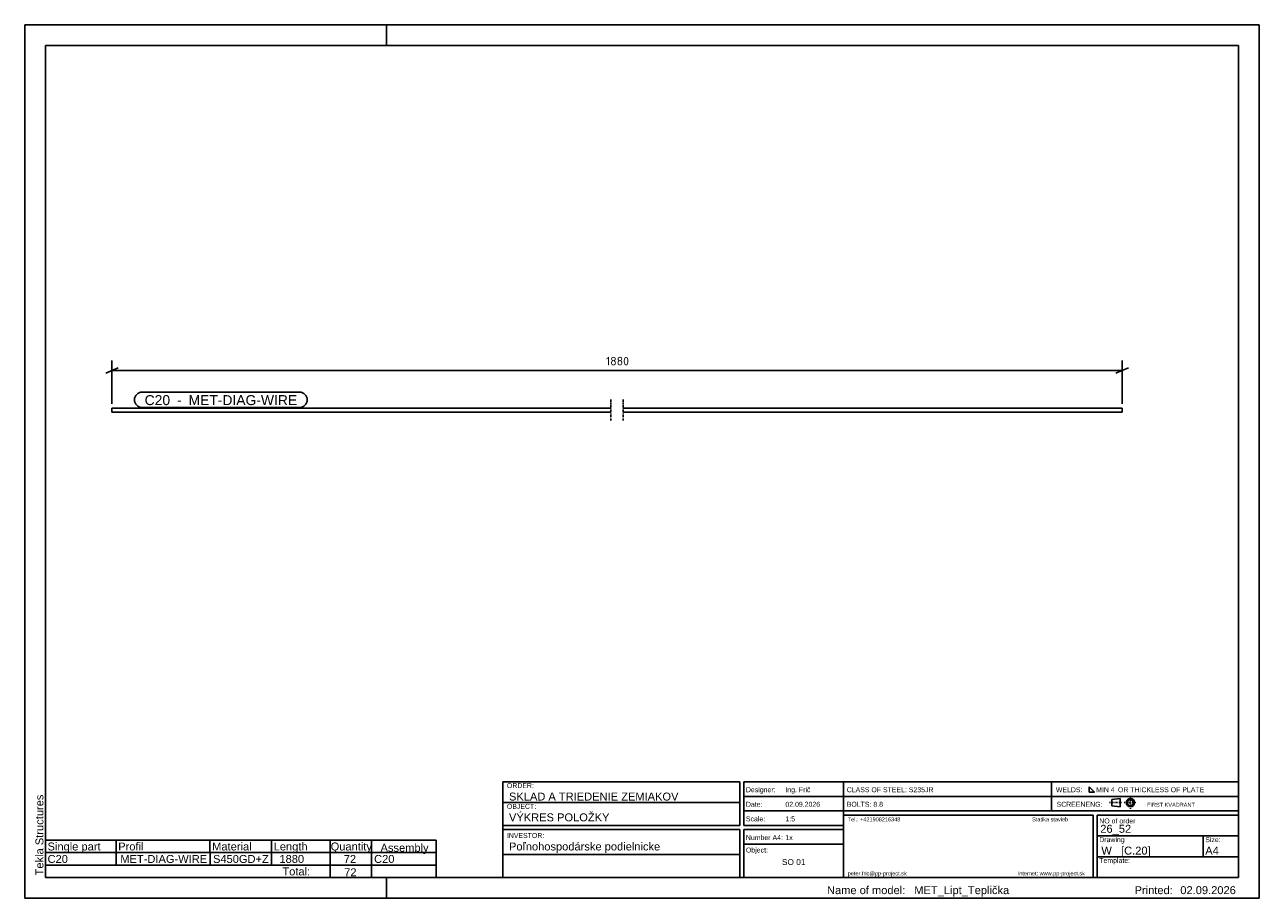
# Model space of a CAD drawing. Header units: millimetres. Extents: x 0 to 1485, y 0 to 1050.
import ezdxf

# ---------------------------------------------------------------- set-up
doc = ezdxf.new("R2010")
doc.units = ezdxf.units.MM
doc.linetypes.add('DXK_LINE_DOT1', pattern=[1.8814, 0.9407, -0.9407])
doc.linetypes.add('DXK_LINE_DOT3', pattern=[5.9187, 2.979, -0.9799, 0.9799, -0.9799])
doc.styles.add('Arial', font='ARIAL.TTF', dxfattribs={"height": 0.2})
doc.styles.add('ISOCPEUR', font='ISOCPEUR.TTF', dxfattribs={"height": 0.2})

# ---------------------------------------------------------------- blocks, each defined once
blk = doc.blocks.new('Unknown-1861842-1309')
at = {"color": 7, "linetype": 'Continuous'}
for p, q in [((1485, 1050), (0, 1050)), ((0, 1050), (0, 0)), ((435, 1025), (435, 1050)), ((1485, 0), (1485, 1050)), ((1460, 1025), (25, 1025)), ((25, 1025), (25, 25)), ((1460, 25), (1460, 1025)), ((25, 25), (1460, 25)), ((435, 0), (435, 25)), ((0, 0), (1485, 0))]:
    blk.add_line(p, q, dxfattribs=at)
at = {"color": 174, "linetype": 'Continuous', "style": 'Arial'}
blk.add_text('Tekla Structures', height=9.551, rotation=90, dxfattribs=at).set_placement((22.5, 27.5))
blk = doc.blocks.new('Part-1861842-1252 - 1217')
at = {"color": 7, "linetype": 'DXK_LINE_DOT3'}
for p, q in [((705, 599.4), (705, 574.3)), ((720, 599.4), (720, 574.3))]:
    blk.add_line(p, q, dxfattribs=at)
at = {"color": 3, "linetype": 'Continuous'}
for p, q in [((105, 589.3), (705, 589.3)), ((105, 589.3), (105, 584.3)), ((105, 584.3), (705, 584.3)), ((720, 589.3), (1320, 589.3)), ((720, 584.3), (1320, 584.3)), ((1320, 589.3), (1320, 588.6)), ((1320, 588.6), (1320, 585.1)), ((1320, 585.1), (1320, 584.3))]:
    blk.add_line(p, q, dxfattribs=at)
at = {"color": 1, "linetype": 'DXK_LINE_DOT1'}
for p, q in [((1320, 585.1), (1320, 586.8)), ((1320, 584.3), (1320, 585.1))]:
    blk.add_line(p, q, dxfattribs=at)
blk = doc.blocks.new('StraightDimension-1861842-1258 - 1217')
at = {"color": 5, "linetype": 'Continuous'}
for p, q in [((105, 594.3), (105, 646.5)), ((1320, 594.3), (1320, 646.5)), ((112.5, 637.4), (97.5, 631.3)), ((105, 634.3), (1320, 634.3)), ((1312.5, 631.3), (1327.5, 637.4))]:
    blk.add_line(p, q, dxfattribs=at)
at = {"color": 0}
blk.add_wipeout([(728.3, 638.1), (728.3, 654.9), (696.7, 654.9), (696.7, 638.1)], dxfattribs=at)
at = {"color": 5, "style": 'ISOCPEUR'}
blk.add_text('1880', height=10.31, dxfattribs=at).set_placement((699.1, 640.5))
blk = doc.blocks.new('Unknown-1861842-1333')
at = {"color": 174, "style": 'Arial'}
for s, p in [('Tel.: +421908216348', (990, 92.5)), ('Statika stavieb', (1211.73, 92.5)), ('peter.fric@pp-project.sk', (990, 27.5)), ('Internet: www.pp-project.sk', (1194.445, 27.5))]:
    blk.add_text(s, height=4.77539, dxfattribs=at).set_placement(p)
blk = doc.blocks.new('Unknown-1861842-1329')
at = {"color": 174, "linetype": 'Continuous'}
for p, q in [((985, 25), (985, 140)), ((985, 140), (1460, 140)), ((1460, 25), (1460, 140)), ((985, 122.5), (1460, 122.5)), ((985, 105), (1460, 105)), ((985, 100), (1285, 100)), ((1285, 100), (1285, 25)), ((1290, 100), (1290, 25)), ((1290, 100), (1460, 100)), ((1290, 75), (1460, 75)), ((1290, 50), (1460, 50)), ((985, 25), (1460, 25))]:
    blk.add_line(p, q, dxfattribs=at)
at = {"color": 174, "linetype": 'Continuous', "style": 'Arial'}
for s, height, p in [('NO of order', 5.9692, (1292.5, 90)), ('Template:', 5.969, (1292.5, 42.5))]:
    blk.add_text(s, height=height, dxfattribs=at).set_placement(p)
at = {"color": 1, "style": 'Arial'}
blk.add_text('26_52', height=9.551, dxfattribs=at).set_placement((1293.75, 78.75))
at = {"color": 174, "style": 'Arial'}
blk.add_text('Drawing', height=5.969, dxfattribs=at).set_placement((1292.5, 67.5))
at = {"color": 1, "linetype": 'Continuous', "style": 'Arial'}
blk.add_text('W   [C.20]', height=9.551, dxfattribs=at).set_placement((1295, 52.5))
blk = doc.blocks.new('Unknown-1861842-1330')
at = {"color": 174, "linetype": 'Continuous'}
for p, q in [((1235, 140), (1235, 105)), ((1280.3, 133.8), (1280.3, 127.6)), ((1286.6, 127.6), (1280.3, 133.8)), ((1280.3, 127.6), (1286.6, 127.6))]:
    blk.add_line(p, q, dxfattribs=at)
at = {"color": 7, "linetype": 'Continuous'}
for p, q in [((1307.6, 118.7), (1317.5, 120)), ((1317.5, 120), (1317.5, 110)), ((1307.6, 111.2), (1307.6, 118.7)), ((1307.6, 111.2), (1317.5, 110))]:
    blk.add_line(p, q, dxfattribs=at)
at = {"color": 7, "linetype": 'DXK_LINE_DOT1'}
for p, q in [((1330, 107.5), (1330, 122.5)), ((1305, 115), (1320, 115)), ((1322.5, 115), (1337.5, 115))]:
    blk.add_line(p, q, dxfattribs=at)
at = {"color": 7, "linetype": 'Continuous'}
for radius in [5, 3.75]:
    blk.add_circle((1330, 115), radius, dxfattribs=at)
at = {"color": 174, "style": 'Arial'}
for s, height, p in [('CLASS OF STEEL: S235JR', 5.969, (988.8, 127.5)), ('WELDS:', 5.97, (1240.3, 127.5)), ('MIN 4', 5.97, (1288.8, 127.5)), ('OR THICKLESS OF PLATE', 5.969, (1315, 127.5)), ('BOLTS: 8.8 ', 5.969, (988.8, 110)), ('SCREENENG:', 5.97, (1241.2, 110))]:
    blk.add_text(s, height=height, dxfattribs=at).set_placement(p)
at = {"color": 174, "linetype": 'Continuous', "style": 'Arial'}
blk.add_text('FIRST KVADRANT', height=4.775, dxfattribs=at).set_placement((1350, 110))
blk = doc.blocks.new('Unknown-1861842-1331')
at = {"color": 174, "linetype": 'Continuous'}
for p, q in [((575, 140), (860, 140)), ((575, 140), (575, 25)), ((860, 87.5), (860, 140)), ((865, 140), (985, 140)), ((865, 140), (865, 87.5)), ((985, 140), (985, 25)), ((865, 122.5), (985, 122.5)), ((575, 115), (860, 115)), ((865, 105), (985, 105)), ((575, 87.5), (860, 87.5)), ((575, 82.5), (860, 82.5)), ((860, 82.5), (860, 25)), ((865, 87.5), (985, 87.5)), ((865, 82.5), (985, 82.5)), ((865, 25), (865, 82.5)), ((865, 65), (985, 65)), ((575, 52.5), (860, 52.5)), ((575, 25), (860, 25)), ((865, 25), (985, 25))]:
    blk.add_line(p, q, dxfattribs=at)
at = {"color": 174, "style": 'Arial'}
for s, p in [('ORDER:', (580, 132.5)), ('Designer:', (867.5, 127.5)), ('OBJECT:', (580, 107.5)), ('Date:', (867.5, 110)), ('Scale:', (867.5, 92.5)), ('INVESTOR:', (580, 72.5))]:
    blk.add_text(s, height=5.97, dxfattribs=at).set_placement(p)
at = {"color": 1, "style": 'Arial'}
for s, height, p in [('Ing. Frič', 5.97, (915, 127.5)), ('SKLAD A TRIEDENIE ZEMIAKOV', 9.551, (582.5, 117.5)), ('VÝKRES POLOŽKY', 9.551, (582.5, 92.5)), ('Poľnohospodárske podielnicke', 9.551, (582.5, 57.5))]:
    blk.add_text(s, height=height, dxfattribs=at).set_placement(p)
at = {"color": 1, "linetype": 'Continuous', "style": 'Arial'}
for s, height, p in [('02.09.2026', 5.97, (915, 110)), ('1:5', 5.97, (915, 92.5)), ('1x', 5.97, (915, 70)), ('SO 01', 7.16, (910.8, 40))]:
    blk.add_text(s, height=height, dxfattribs=at).set_placement(p)
at = {"color": 174, "linetype": 'Continuous', "style": 'Arial'}
for s, p in [('Number A4:', (867.5, 70)), ('Object:', (867.5, 55))]:
    blk.add_text(s, height=5.97, dxfattribs=at).set_placement(p)
blk = doc.blocks.new('Unknown-1861842-1332')
at = {"color": 174, "style": 'Arial'}
for s, height, p in [('Name of model:', 9.551, (965, 5)), ('Printed:', 9.55, (1335, 5))]:
    blk.add_text(s, height=height, dxfattribs=at).set_placement(p)
at = {"color": 1, "style": 'Arial'}
for s, height, p in [('MET_Lipt_Teplička', 9.551, (1070, 5)), ('02.09.2026', 9.55, (1390, 5))]:
    blk.add_text(s, height=height, dxfattribs=at).set_placement(p)
blk = doc.blocks.new('Unknown-1861842-1335')
at = {"color": 174, "linetype": 'Continuous'}
blk.add_line((1417.5, 75), (1417.5, 50), dxfattribs=at)
at = {"color": 1, "style": 'Arial'}
blk.add_text('A4', height=9.55, dxfattribs=at).set_placement((1420, 52.5))
at = {"color": 174, "style": 'Arial'}
blk.add_text('Size:', height=5.97, dxfattribs=at).set_placement((1420, 67.5))
blk = doc.blocks.new('Unknown-1861842-1336')
at = {"color": 2, "linetype": 'Continuous'}
for p, q in [((25, 70), (25, 55)), ((25, 40), (25, 25))]:
    blk.add_line(p, q, dxfattribs=at)
at = {"color": 174, "linetype": 'Continuous'}
for p, q in [((25, 70), (495, 70)), ((110, 70), (110, 55)), ((222.5, 70), (222.5, 55)), ((297, 70), (297, 55)), ((367.5, 70), (367.5, 55)), ((417, 70), (417, 55)), ((495, 70), (495, 55)), ((25, 55), (495, 55)), ((25, 55), (25, 40)), ((110, 55), (110, 40)), ((223, 55), (223, 40)), ((297, 55), (297, 40)), ((367.5, 55), (367.5, 40)), ((417, 55), (417, 40)), ((495, 55), (495, 40)), ((25, 40), (495, 40)), ((367.5, 40), (367.5, 25)), ((417, 40), (417, 25)), ((495, 40), (495, 25)), ((25, 25), (495, 25))]:
    blk.add_line(p, q, dxfattribs=at)
at = {"color": 7, "linetype": 'Continuous'}
blk.add_line((207.5, 70), (207.5, 70), dxfattribs=at)
at = {"color": 174, "linetype": 'Continuous', "style": 'Arial'}
for s, height, p in [('Single part', 9.551, (27.5, 57.5)), ('Profil', 9.55, (112.5, 57.5)), ('Material', 9.55, (225.5, 57.5)), ('Length', 9.55, (299.5, 57.5)), ('Quantity', 9.55, (368, 57.5)), ('Assembly', 9.55, (428, 56)), ('Total:', 9.55, (310, 27.5))]:
    blk.add_text(s, height=height, dxfattribs=at).set_placement(p)
at = {"color": 1, "linetype": 'Continuous', "style": 'Arial'}
for s, height, p in [('C20', 9.55, (27.5, 42.5)), ('MET-DIAG-WIRE', 9.551, (115, 42.5)), ('S450GD+Z', 9.55, (226.5, 42.5)), ('1880', 9.55, (306.4, 42.5)), ('72', 9.55, (383.8, 42.5)), ('C20', 9.55, (420.3, 42.5)), ('72', 9.55, (384.3, 26.5))]:
    blk.add_text(s, height=height, dxfattribs=at).set_placement(p)
blk = doc.blocks.new('Mark-1861842-1264 - 1217')
at = {"color": 0}
blk.add_wipeout([(174.8, 592.8), (174.8, 605.3), (144.3, 605.3), (144.3, 592.8)], dxfattribs=at)
blk.add_wipeout([(174.8, 592.8), (174.8, 605.3), (144.3, 605.3), (144.3, 592.8)], dxfattribs=at)
at = {"color": 136, "linetype": 'Continuous'}
blk.add_arc((141.3, 599.1), 9.25, 90, 270, dxfattribs=at)
at = {"color": 0}
blk.add_wipeout([(193.4, 592.8), (193.4, 605.3), (178.6, 605.3), (178.6, 592.8)], dxfattribs=at)
blk.add_wipeout([(193.4, 592.8), (193.4, 605.3), (178.6, 605.3), (178.6, 592.8)], dxfattribs=at)
at = {"color": 1, "style": 'Arial'}
blk.add_text('C20', height=11.94, dxfattribs=at).set_placement((144.3, 592.8))
at = {"color": 2, "style": 'Arial'}
blk.add_text(' - ', height=11.94, dxfattribs=at).set_placement((178.6, 592.8))
at = {"color": 0}
blk.add_wipeout([(327.6, 592.8), (327.6, 605.3), (197.1, 605.3), (197.1, 592.8)], dxfattribs=at)
blk.add_wipeout([(327.6, 592.8), (327.6, 605.3), (197.1, 605.3), (197.1, 592.8)], dxfattribs=at)
at = {"color": 136, "linetype": 'Continuous'}
for p, q in [((141.3, 608.3), (330.6, 608.3)), ((141.3, 589.8), (330.6, 589.8))]:
    blk.add_line(p, q, dxfattribs=at)
blk.add_arc((330.6, 599.1), 9.25, 270, 90, dxfattribs=at)
at = {"color": 2, "style": 'Arial'}
blk.add_text('MET-DIAG-WIRE', height=11.938, dxfattribs=at).set_placement((197.1, 592.8))

msp = doc.modelspace()

# ---------------------------------------------------------------- block references
for name in ['Unknown-1861842-1309', 'Part-1861842-1252 - 1217', 'Unknown-1861842-1331', 'Unknown-1861842-1329', 'Unknown-1861842-1330', 'Unknown-1861842-1333', 'Unknown-1861842-1335', 'Unknown-1861842-1336', 'Unknown-1861842-1332']:
    msp.add_blockref(name, (0, 0))

# ---------------------------------------------------------------- next in the draw order: block references
msp.add_blockref('StraightDimension-1861842-1258 - 1217', (0, 0))

# ---------------------------------------------------------------- next in the draw order: block references
msp.add_blockref('Mark-1861842-1264 - 1217', (0, 0))

doc.saveas('drawing.dxf')
